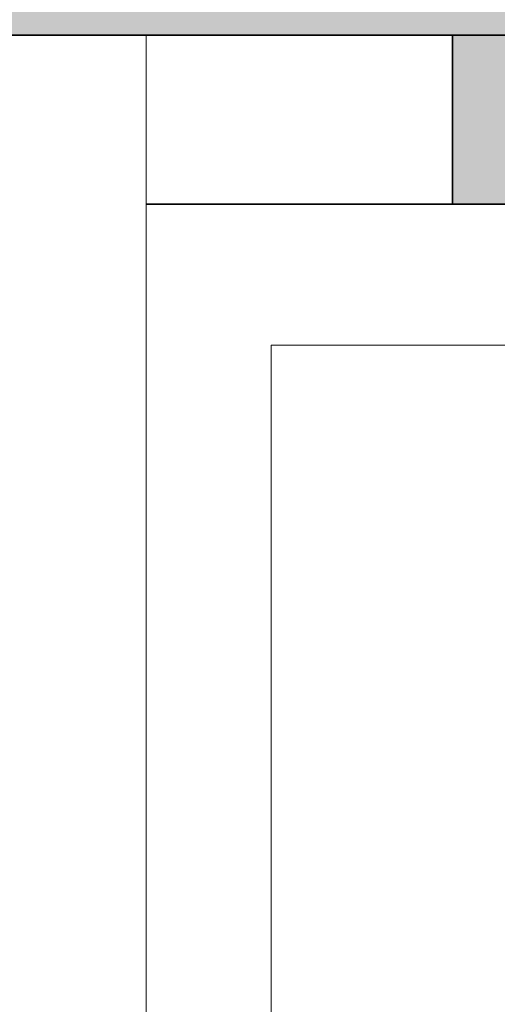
# Model space of a CAD drawing. Header units: millimetres. Extents: x 61846 to 198573, y 13020 to 52988.
# Tile 185 of 240: x 181826 to 182251, y 23429 to 24304. Entities that reach past the tile are written whole.
import ezdxf

# ---------------------------------------------------------------- set-up
doc = ezdxf.new("R2010")
doc.units = ezdxf.units.MM
for name, color, linetype, lineweight in [('A-FLOR', 192, 'Continuous', 50), ('A-GENM', 13, 'Continuous', 18), ('M-HVAC-DUCT', 70, 'Continuous', 18)]:
    doc.layers.add(name, color=color, linetype=linetype, lineweight=lineweight)

# ---------------------------------------------------------------- blocks, each defined once
blk = doc.blocks.new('Round Duct_NLRS_57_DU_verz staal _T-stuk__DNL_6890406 - Round Duct_NLRS_57_DU_verz staal _T-stuk__DNL_6890406-423675-GZ lierenkamer 3')
at = {"layer": 'M-HVAC-DUCT', "color": 7, "lineweight": 9}
blk.add_line((-47074.37, 21990), (-47074.37, 24290), dxfattribs=at)
blk = doc.blocks.new('TadP_A_INS_INSTALLATIES_rvt-5-GZ lierenkamer 3')
at = {"layer": 'M-HVAC-DUCT', "lineweight": 9}
blk.add_blockref('Round Duct_NLRS_57_DU_verz staal _T-stuk__DNL_6890406 - Round Duct_NLRS_57_DU_verz staal _T-stuk__DNL_6890406-423675-GZ lierenkamer 3', (0, 0), dxfattribs=at)
blk = doc.blocks.new('Floor_28_PBT_FL_kanaalplaat_d_260_2643893 - Floor_28_PBT_FL_kanaalplaat_d_260_2643893-313922-GZ lierenkamer 3')
at = {"layer": 'A-FLOR', "lineweight": 35}
h = blk.add_hatch(color=215, dxfattribs=at)
h.paths.add_polyline_path([(-48249.64, 24290), (-45305, 24290), (-45305, 24550), (-48249.64, 24550), (-48249.64, 24348.08)])
h.paths.add_polyline_path([(-44609.61, 24290), (-44417.65, 24290), (-44417.65, 24550), (-44965, 24550), (-44965, 24290), (-44801.58, 24290)])
at = {"layer": 'A-FLOR', "color": 90, "lineweight": 35}
blk.add_line((-48249.64, 24290), (-45305, 24290), dxfattribs=at)
blk = doc.blocks.new('Floor_28_PBT_FL_kanaalplaat_d_260_2643893 - Floor_28_PBT_FL_kanaalplaat_d_260_2643893-313926-GZ lierenkamer 3')
blk.add_blockref('Floor_28_PBT_FL_kanaalplaat_d_260_2643893 - Floor_28_PBT_FL_kanaalplaat_d_260_2643893-313922-GZ lierenkamer 3', (0, 0))
blk = doc.blocks.new('TadP_A_CON_CONSTRUCTIE_rvt-5-GZ lierenkamer 3')
at = {"layer": 'A-FLOR', "color": 10, "lineweight": 18}
blk.add_blockref('Floor_28_PBT_FL_kanaalplaat_d_260_2643893 - Floor_28_PBT_FL_kanaalplaat_d_260_2643893-313926-GZ lierenkamer 3', (0, 0), dxfattribs=at)
blk = doc.blocks.new('_NOAHH_Vloer_Vloer-x 2891927 - _NOAHH_Vloer_Vloer-x 2891927-165538-GZ lierenkamer 3')
at = {"layer": 'A-FLOR', "lineweight": 35}
blk.add_hatch(color=254, dxfattribs=at).paths.add_polyline_path([(-45377.48, 24140), (-44417.65, 24140), (-44417.65, 24290), (-46801.87, 24290), (-46801.87, 24140), (-45473.47, 24140)])
at = {"layer": 'A-FLOR', "color": 90, "lineweight": 35}
for p, q in [((-44417.65, 24290), (-46801.87, 24290)), ((-46801.87, 24290), (-46801.87, 24140)), ((-46801.87, 24140), (-47074.37, 24140)), ((-46801.87, 24140), (-44417.65, 24140))]:
    blk.add_line(p, q, dxfattribs=at)
blk = doc.blocks.new('TadP_A_BWK_BOUWKUNDE_rvt-5-GZ lierenkamer 3')
at = {"layer": 'A-FLOR', "lineweight": 9}
blk.add_blockref('_NOAHH_Vloer_Vloer-x 2891927 - _NOAHH_Vloer_Vloer-x 2891927-165538-GZ lierenkamer 3', (0, 0), dxfattribs=at)
blk = doc.blocks.new('Decorlier staande trommel - Decorlier staande trommel-859245-GZ lierenkamer 3')
at = {"layer": 'A-GENM'}
for q in [(-46485.03, 24014.45), (-46963.15, 22219.5)]:
    blk.add_line((-46963.15, 24014.45), q, dxfattribs=at)

msp = doc.modelspace()

# ---------------------------------------------------------------- block references
at = {"color": 210, "lineweight": 5}
for name in ['TadP_A_BWK_BOUWKUNDE_rvt-5-GZ lierenkamer 3', 'TadP_A_CON_CONSTRUCTIE_rvt-5-GZ lierenkamer 3', 'TadP_A_INS_INSTALLATIES_rvt-5-GZ lierenkamer 3']:
    msp.add_blockref(name, (229012.82, 0), dxfattribs=at)
at = {"layer": 'A-GENM'}
msp.add_blockref('Decorlier staande trommel - Decorlier staande trommel-859245-GZ lierenkamer 3', (229012.82, 0), dxfattribs=at)

doc.saveas('drawing.dxf')
